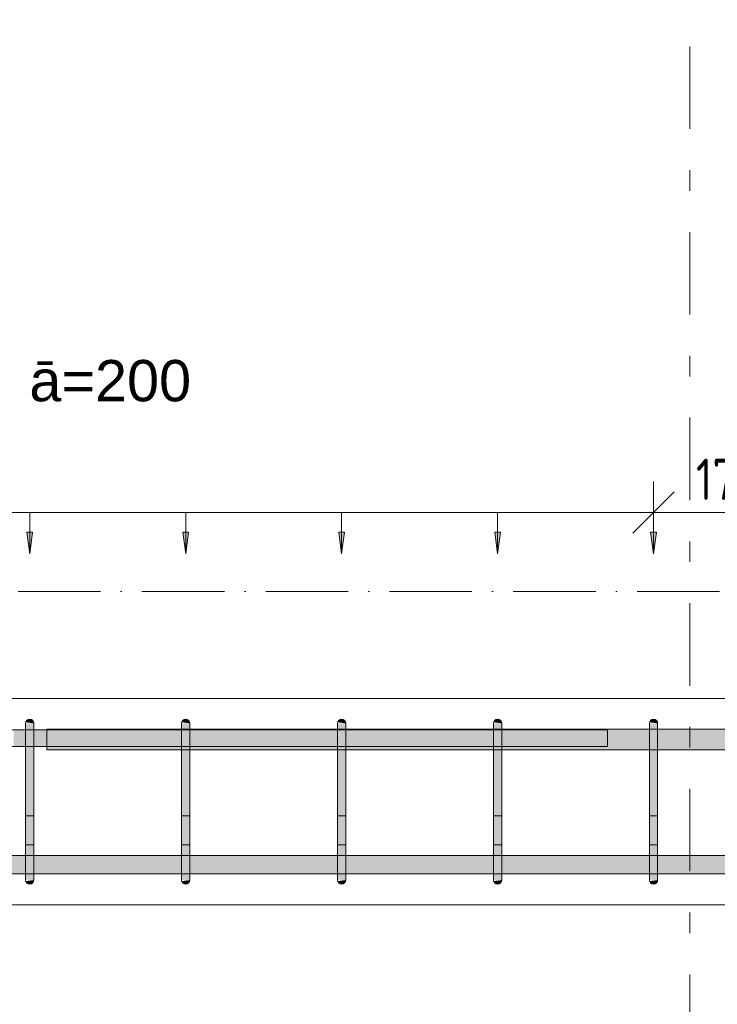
# Model space of a CAD drawing. Header units: millimetres. Extents: x 4307 to 42792, y 1610 to 10025.
# Tile 68 of 256: x 12352 to 13198, y 5499 to 6693. Entities that reach past the tile are written whole.
import ezdxf

# ---------------------------------------------------------------- set-up
doc = ezdxf.new("R2010")
doc.units = ezdxf.units.MM
doc.linetypes.add('Čerchovaná', pattern=[150, 100, -25, 0, -25])
doc.linetypes.add('Čára osnovy', pattern=[225, 100, -50, 25, -50])
for name, color, linetype, lineweight in [('A-ANNO-DIMS', 211, 'Continuous', 5), ('A-ANNO-DIMS-25', 211, 'Continuous', 5), ('A-FLOR-LEVL', 51, 'Continuous', 5), ('S-BEAM', 12, 'Continuous', 9), ('S-GRID', 1, 'Continuous', 5), ('S-RBAR', 171, 'Continuous', 5), ('S-RBAR-IDEN', 171, 'Continuous', 5)]:
    doc.layers.add(name, color=color, linetype=linetype, lineweight=lineweight)
doc.styles.add('Arial', font='arial.ttf', dxfattribs={"height": 50})
doc.styles.add('Arial_1', font='arial.ttf', dxfattribs={"height": 62.5})
doc.styles.add('ISOCPEUR_2', font='isocpeur.ttf', dxfattribs={"width": 0.8, "height": 50})
doc.dimstyles.new('Vnitřní', dxfattribs={"dimscale": 304.8, "dimtxt": 49.799059, "dimasz": 0.164042, "dimexe": 0.123031, "dimexo": 0.0625, "dimgap": 0, "dimtad": 1, "dimdec": 0, "dimzin": 0, "dimdsep": 46, "dimtxsty": 'ISOCPEUR_2', "dimblk1": 'OBLIQUE', "dimblk2": 'OBLIQUE', "dimsah": 1, "dimcen": 0.09, "dimdle": 0.123031, "dimazin": 0, "dimtfac": 1, "dimtdec": 4, "dimtix": 1, "dimtmove": 0, "dimatfit": 3, "dimfxl": 0.123031, "dimfxlon": 1, "dimtvp": 1, "dimtolj": 1, "dimtzin": 0, "dimarcsym": 2})
doc.dimstyles.new('Výztuž_kusy__řezy__2', dxfattribs={"dimscale": 304.8, "dimtxt": 0.18, "dimasz": 0, "dimexe": 0, "dimexo": 0.0625, "dimgap": 0.082021, "dimtad": 1, "dimdec": 0, "dimzin": 0, "dimdsep": 46, "dimtxsty": 'Arial_1', "dimblk1": 'NONE', "dimblk2": 'NONE', "dimsah": 1, "dimcen": 0.09, "dimazin": 0, "dimtfac": 1, "dimtdec": 4, "dimtix": 1, "dimtmove": 0, "dimatfit": 3, "dimfxl": 0.164042, "dimfxlon": 1, "dimtvp": 1, "dimtfill": 1, "dimtolj": 1, "dimtzin": 0, "dimarcsym": 2})

# ---------------------------------------------------------------- blocks, each defined once
blk = doc.blocks.new('DIMBLOCK293-V1')
at = {"layer": 'A-ANNO-DIMS-25'}
for points in [[(12175.4, 6045.5), (12178.9, 6071.8), (12172, 6071.8)], [(12364.5, 6045.5), (12368, 6071.8), (12361.1, 6071.8)]]:
    blk.add_hatch(color=256, dxfattribs=at).paths.add_polyline_path(points)
for p, q in [((12175.4, 6095.5), (12364.5, 6095.5)), ((12175.4, 6095.5), (12175.4, 6095.5)), ((12175.4, 6095.5), (12175.4, 6045.5)), ((12364.5, 6095.5), (12364.5, 6095.5)), ((12364.5, 6095.5), (12364.5, 6045.5)), ((12178.9, 6071.8), (12172, 6071.8)), ((12172, 6071.8), (12175.4, 6045.5)), ((12175.4, 6045.5), (12178.9, 6071.8)), ((12368, 6071.8), (12361.1, 6071.8)), ((12361.1, 6071.8), (12364.5, 6045.5)), ((12364.5, 6045.5), (12368, 6071.8))]:
    blk.add_line(p, q, dxfattribs=at)
blk = doc.blocks.new('_None')
blk = doc.blocks.new('DIMBLOCK294-V1')
at = {"layer": 'A-ANNO-DIMS-25'}
for points in [[(12364.5, 6045.5), (12368, 6071.8), (12361.1, 6071.8)], [(12553.6, 6045.5), (12557.1, 6071.8), (12550.1, 6071.8)]]:
    blk.add_hatch(color=256, dxfattribs=at).paths.add_polyline_path(points)
for p, q in [((12364.5, 6095.5), (12553.6, 6095.5)), ((12364.5, 6095.5), (12364.5, 6095.5)), ((12364.5, 6095.5), (12364.5, 6045.5)), ((12553.6, 6095.5), (12553.6, 6095.5)), ((12553.6, 6095.5), (12553.6, 6045.5)), ((12368, 6071.8), (12361.1, 6071.8)), ((12361.1, 6071.8), (12364.5, 6045.5)), ((12364.5, 6045.5), (12368, 6071.8)), ((12557.1, 6071.8), (12550.1, 6071.8)), ((12550.1, 6071.8), (12553.6, 6045.5)), ((12553.6, 6045.5), (12557.1, 6071.8))]:
    blk.add_line(p, q, dxfattribs=at)
blk = doc.blocks.new('DIMBLOCK295-V1')
at = {"layer": 'A-ANNO-DIMS-25'}
for points in [[(12553.6, 6045.5), (12557.1, 6071.8), (12550.1, 6071.8)], [(12742.7, 6045.5), (12746.2, 6071.8), (12739.2, 6071.8)]]:
    blk.add_hatch(color=256, dxfattribs=at).paths.add_polyline_path(points)
for p, q in [((12553.6, 6095.5), (12742.7, 6095.5)), ((12553.6, 6095.5), (12553.6, 6095.5)), ((12553.6, 6095.5), (12553.6, 6045.5)), ((12742.7, 6095.5), (12742.7, 6095.5)), ((12742.7, 6095.5), (12742.7, 6045.5)), ((12557.1, 6071.8), (12550.1, 6071.8)), ((12550.1, 6071.8), (12553.6, 6045.5)), ((12553.6, 6045.5), (12557.1, 6071.8)), ((12746.2, 6071.8), (12739.2, 6071.8)), ((12739.2, 6071.8), (12742.7, 6045.5)), ((12742.7, 6045.5), (12746.2, 6071.8))]:
    blk.add_line(p, q, dxfattribs=at)
blk = doc.blocks.new('DIMBLOCK296-V1')
at = {"layer": 'A-ANNO-DIMS-25'}
for points in [[(12742.7, 6045.5), (12746.2, 6071.8), (12739.2, 6071.8)], [(12931.8, 6045.5), (12935.2, 6071.8), (12928.3, 6071.8)]]:
    blk.add_hatch(color=256, dxfattribs=at).paths.add_polyline_path(points)
for p, q in [((12742.7, 6095.5), (12931.8, 6095.5)), ((12742.7, 6095.5), (12742.7, 6095.5)), ((12742.7, 6095.5), (12742.7, 6045.5)), ((12931.8, 6095.5), (12931.8, 6095.5)), ((12931.8, 6095.5), (12931.8, 6045.5)), ((12746.2, 6071.8), (12739.2, 6071.8)), ((12739.2, 6071.8), (12742.7, 6045.5)), ((12742.7, 6045.5), (12746.2, 6071.8)), ((12935.2, 6071.8), (12928.3, 6071.8)), ((12928.3, 6071.8), (12931.8, 6045.5)), ((12931.8, 6045.5), (12935.2, 6071.8))]:
    blk.add_line(p, q, dxfattribs=at)
blk = doc.blocks.new('DIMBLOCK297-V1')
at = {"layer": 'A-ANNO-DIMS-25'}
for points in [[(12931.8, 6045.5), (12935.2, 6071.8), (12928.3, 6071.8)], [(13120.9, 6045.5), (13124.3, 6071.8), (13117.4, 6071.8)]]:
    blk.add_hatch(color=256, dxfattribs=at).paths.add_polyline_path(points)
for p, q in [((12931.8, 6095.5), (13120.9, 6095.5)), ((12931.8, 6095.5), (12931.8, 6095.5)), ((12931.8, 6095.5), (12931.8, 6045.5)), ((13120.9, 6095.5), (13120.9, 6095.5)), ((13120.9, 6095.5), (13120.9, 6045.5)), ((12935.2, 6071.8), (12928.3, 6071.8)), ((12928.3, 6071.8), (12931.8, 6045.5)), ((12931.8, 6045.5), (12935.2, 6071.8)), ((13124.3, 6071.8), (13117.4, 6071.8)), ((13117.4, 6071.8), (13120.9, 6045.5)), ((13120.9, 6045.5), (13124.3, 6071.8))]:
    blk.add_line(p, q, dxfattribs=at)
blk = doc.blocks.new('DIMBLOCK298-V1')
at = {"layer": 'A-ANNO-DIMS-25'}
for points in [[(11608.2, 6045.5), (11611.7, 6071.8), (11604.7, 6071.8)], [(11797.3, 6045.5), (11800.7, 6071.8), (11793.8, 6071.8)], [(11986.4, 6045.5), (11989.8, 6071.8), (11982.9, 6071.8)], [(12175.4, 6045.5), (12178.9, 6071.8), (12172, 6071.8)], [(12364.5, 6045.5), (12368, 6071.8), (12361.1, 6071.8)], [(12553.6, 6045.5), (12557.1, 6071.8), (12550.1, 6071.8)], [(12742.7, 6045.5), (12746.2, 6071.8), (12739.2, 6071.8)], [(12931.8, 6045.5), (12935.2, 6071.8), (12928.3, 6071.8)], [(13120.9, 6045.5), (13124.3, 6071.8), (13117.4, 6071.8)]]:
    blk.add_hatch(color=256, dxfattribs=at).paths.add_polyline_path(points)
for p, q in [((11608.2, 6095.5), (13120.9, 6095.5)), ((11608.2, 6095.5), (11797.3, 6095.5)), ((11608.2, 6095.5), (11608.2, 6095.5)), ((11608.2, 6095.5), (11608.2, 6045.5)), ((11797.3, 6095.5), (11986.4, 6095.5)), ((11797.3, 6095.5), (11797.3, 6095.5)), ((11797.3, 6095.5), (11797.3, 6045.5)), ((11986.4, 6095.5), (12175.4, 6095.5)), ((11986.4, 6095.5), (11986.4, 6095.5)), ((11986.4, 6095.5), (11986.4, 6045.5)), ((12175.4, 6095.5), (12364.5, 6095.5)), ((12175.4, 6095.5), (12175.4, 6095.5)), ((12175.4, 6095.5), (12175.4, 6045.5)), ((12364.5, 6095.5), (12553.6, 6095.5)), ((12364.5, 6095.5), (12364.5, 6095.5)), ((12364.5, 6095.5), (12364.5, 6045.5)), ((12553.6, 6095.5), (12742.7, 6095.5)), ((12553.6, 6095.5), (12553.6, 6095.5)), ((12553.6, 6095.5), (12553.6, 6045.5)), ((12742.7, 6095.5), (12931.8, 6095.5)), ((12742.7, 6095.5), (12742.7, 6095.5)), ((12742.7, 6095.5), (12742.7, 6045.5)), ((12931.8, 6095.5), (13120.9, 6095.5)), ((12931.8, 6095.5), (12931.8, 6095.5)), ((12931.8, 6095.5), (12931.8, 6045.5)), ((13120.9, 6095.5), (13120.9, 6095.5)), ((13120.9, 6095.5), (13120.9, 6045.5)), ((11611.7, 6071.8), (11604.7, 6071.8)), ((11604.7, 6071.8), (11608.2, 6045.5)), ((11608.2, 6045.5), (11611.7, 6071.8)), ((11800.7, 6071.8), (11793.8, 6071.8)), ((11793.8, 6071.8), (11797.3, 6045.5)), ((11797.3, 6045.5), (11800.7, 6071.8)), ((11989.8, 6071.8), (11982.9, 6071.8)), ((11982.9, 6071.8), (11986.4, 6045.5)), ((11986.4, 6045.5), (11989.8, 6071.8)), ((12178.9, 6071.8), (12172, 6071.8)), ((12172, 6071.8), (12175.4, 6045.5)), ((12175.4, 6045.5), (12178.9, 6071.8)), ((12368, 6071.8), (12361.1, 6071.8)), ((12361.1, 6071.8), (12364.5, 6045.5)), ((12364.5, 6045.5), (12368, 6071.8)), ((12557.1, 6071.8), (12550.1, 6071.8)), ((12550.1, 6071.8), (12553.6, 6045.5)), ((12553.6, 6045.5), (12557.1, 6071.8)), ((12746.2, 6071.8), (12739.2, 6071.8)), ((12739.2, 6071.8), (12742.7, 6045.5)), ((12742.7, 6045.5), (12746.2, 6071.8)), ((12935.2, 6071.8), (12928.3, 6071.8)), ((12928.3, 6071.8), (12931.8, 6045.5)), ((12931.8, 6045.5), (12935.2, 6071.8)), ((13124.3, 6071.8), (13117.4, 6071.8)), ((13117.4, 6071.8), (13120.9, 6045.5)), ((13120.9, 6045.5), (13124.3, 6071.8))]:
    blk.add_line(p, q, dxfattribs=at)
blk = doc.blocks.new('DIMBLOCK427-V1')
at = {"layer": 'A-ANNO-DIMS-25'}
for p, q in [((13120.9, 6095.5), (13120.9, 6133)), ((13291.8, 6095.5), (13291.8, 6133)), ((13120.9, 6095.5), (13145.9, 6120.5)), ((13291.8, 6095.5), (13316.8, 6120.5)), ((13083.4, 6095.5), (13329.3, 6095.5)), ((13120.9, 6095.5), (13095.9, 6070.5)), ((13120.9, 6095.5), (13120.9, 6058)), ((13291.8, 6095.5), (13266.8, 6070.5)), ((13291.8, 6095.5), (13291.8, 6058))]:
    blk.add_line(p, q, dxfattribs=at)
at = {"layer": 'A-ANNO-DIMS-25', "color": 0, "insert": (13172.3, 6160.8), "char_height": 50, "width": 81.594, "attachment_point": 1, "line_spacing_factor": 1.149209, "style": 'ISOCPEUR_2'}
blk.add_mtext('171', dxfattribs=at)
blk = doc.blocks.new('_Oblique')
at = {"color": 0, "linetype": 'ByBlock', "lineweight": -2}
blk.add_line((-0.5, -0.5), (0.5, 0.5), dxfattribs=at)

msp = doc.modelspace()

# ---------------------------------------------------------------- hatches: boundary and pattern name
at = {"layer": 'S-RBAR'}
for points in [[(12369.5, 5815), (12369.5, 5840), (12359.5, 5840), (12359.5, 5815)], [(12369.5, 5840), (12369.4, 5841.3), (12368.9, 5842.5), (12368.1, 5843.5), (12367, 5844.3), (12365.8, 5844.8), (12364.5, 5845), (12363.2, 5844.8), (12362, 5844.3), (12361, 5843.5), (12360.2, 5842.5), (12359.7, 5841.3), (12369.4, 5840)], [(12558.6, 5815), (12558.6, 5840), (12548.6, 5840), (12548.6, 5815)], [(12558.6, 5840), (12558.4, 5841.3), (12557.9, 5842.5), (12557.1, 5843.5), (12556.1, 5844.3), (12554.9, 5844.8), (12553.6, 5845), (12552.3, 5844.8), (12551.1, 5844.3), (12550.1, 5843.5), (12549.3, 5842.5), (12548.8, 5841.3), (12558.4, 5840)], [(12747.7, 5815), (12747.7, 5840), (12737.7, 5840), (12737.7, 5815)], [(12747.7, 5840), (12747.5, 5841.3), (12747, 5842.5), (12746.2, 5843.5), (12745.2, 5844.3), (12744, 5844.8), (12742.7, 5845), (12741.4, 5844.8), (12740.2, 5844.3), (12739.2, 5843.5), (12738.4, 5842.5), (12737.9, 5841.3), (12747.5, 5840)], [(12927.3, 5815), (12936.8, 5815), (12936.8, 5840), (12926.8, 5840), (12926.8, 5815)], [(12936.8, 5840), (12936.6, 5841.3), (12936.1, 5842.5), (12935.3, 5843.5), (12934.3, 5844.3), (12933.1, 5844.8), (12931.8, 5845), (12930.5, 5844.8), (12929.3, 5844.3), (12928.2, 5843.5), (12927.3, 5842.2), (12926.9, 5841.3), (12936.6, 5840)], [(13115.9, 5815), (13125.9, 5815), (13125.9, 5840), (13115.9, 5840), (13115.9, 5819.5)], [(13125.9, 5840), (13125.7, 5841.3), (13125.2, 5842.5), (13123.7, 5844.1), (13123.4, 5844.3), (13122.1, 5844.8), (13120.9, 5845), (13119.6, 5844.8), (13118.4, 5844.3), (13117.3, 5843.5), (13116.5, 5842.5), (13116, 5841.3), (13125.7, 5840)], [(12369.5, 5675), (12369.5, 5815), (12359.5, 5815), (12359.5, 5675)], [(12558.6, 5675), (12558.6, 5815), (12548.6, 5815), (12548.6, 5675)], [(12747.7, 5675), (12747.7, 5815), (12737.7, 5815), (12737.7, 5675)], [(12927.3, 5675), (12936.8, 5675), (12936.8, 5815), (12926.8, 5815), (12926.8, 5675)], [(13125.9, 5675), (13125.9, 5815), (13115.9, 5815), (13115.9, 5675), (13123.7, 5675)], [(12364.5, 5645), (12365.8, 5645.2), (12367, 5645.7), (12368.1, 5646.5), (12368.9, 5647.5), (12369.4, 5648.7), (12369.4, 5650), (12359.7, 5648.7), (12360.2, 5647.5), (12361, 5646.5), (12362, 5645.7), (12363.2, 5645.2)], [(12553.6, 5645), (12554.9, 5645.2), (12556.1, 5645.7), (12557.1, 5646.5), (12557.9, 5647.5), (12558.4, 5648.7), (12558.4, 5650), (12548.8, 5648.7), (12549.3, 5647.5), (12550.1, 5646.5), (12551.1, 5645.7), (12552.3, 5645.2)], [(12742.7, 5645), (12744, 5645.2), (12745.2, 5645.7), (12746.2, 5646.5), (12747, 5647.5), (12747.5, 5648.7), (12747.5, 5650), (12737.9, 5648.7), (12738.4, 5647.5), (12739.2, 5646.5), (12740.2, 5645.7), (12741.4, 5645.2)], [(12931.8, 5645), (12933.1, 5645.2), (12934.3, 5645.7), (12935.3, 5646.5), (12936.1, 5647.5), (12936.6, 5648.7), (12936.6, 5650), (12926.9, 5648.7), (12927.4, 5647.5), (12928.2, 5646.5), (12929.3, 5645.7), (12930.5, 5645.2)], [(13120.9, 5645), (13122.1, 5645.2), (13123.7, 5645.9), (13124.4, 5646.5), (13125.2, 5647.5), (13125.7, 5648.7), (13125.7, 5650), (13116, 5648.7), (13116.5, 5647.5), (13117.3, 5646.5), (13118.4, 5645.7), (13119.6, 5645.2)]]:
    msp.add_hatch(color=7, dxfattribs=at).paths.add_polyline_path(points)
h = msp.add_hatch(color=7, dxfattribs=at)
h.paths.add_polyline_path([(12385, 5812.1), (12385, 5832.1), (12369.5, 5832.1), (12369.5, 5812.1), (12377.6, 5812.1)])
h.paths.add_polyline_path([(12345, 5812.1), (12359.5, 5812.1), (12359.5, 5832.1), (12345, 5832.1), (12345, 5815)])
h = msp.add_hatch(color=7, dxfattribs=at)
h.paths.add_polyline_path([(17639.3, 5807.8), (17645, 5807.8), (17645, 5832.8), (17480.4, 5832.8), (17480.4, 5807.8), (17600.1, 5807.8)])
h.paths.add_polyline_path([(12385, 5807.8), (12548.6, 5807.8), (12548.6, 5832.8), (12385, 5832.8)])
h.paths.add_polyline_path([(14935, 5807.8), (14935, 5832.8), (14895, 5832.8), (14895, 5807.8), (14929.9, 5807.8)])
h.paths.add_polyline_path([(14995, 5807.8), (15035, 5807.8), (15035, 5832.8), (14995, 5832.8), (14995, 5815)])
h.paths.add_polyline_path([(17470.4, 5807.8), (17470.4, 5832.8), (17291.4, 5832.8), (17291.4, 5807.8), (17443, 5807.8)])
h.paths.add_polyline_path([(14945, 5807.8), (14985, 5807.8), (14985, 5832.8), (14945, 5832.8), (14945, 5815)])
h.paths.add_polyline_path([(12558.6, 5807.8), (12737.7, 5807.8), (12737.7, 5832.8), (12558.6, 5832.8), (12558.6, 5815)])
h.paths.add_polyline_path([(15045, 5807.8), (15085, 5807.8), (15085, 5832.8), (15045, 5832.8), (15045, 5815)])
h.paths.add_polyline_path([(14885, 5807.8), (14885, 5832.8), (14845, 5832.8), (14845, 5807.8), (14851.4, 5807.8)])
h.paths.add_polyline_path([(12747.7, 5807.8), (12926.8, 5807.8), (12926.8, 5832.8), (12747.7, 5832.8), (12747.7, 5815)])
h.paths.add_polyline_path([(14835, 5807.8), (14835, 5832.8), (14795, 5832.8), (14795, 5807.8), (14812.1, 5807.8)])
h.paths.add_polyline_path([(15095, 5807.8), (15135, 5807.8), (15135, 5832.8), (15095, 5832.8), (15095, 5815)])
h.paths.add_polyline_path([(17281.4, 5807.8), (17281.4, 5832.8), (17102.3, 5832.8), (17102.3, 5807.8), (17128.9, 5807.8)])
h.paths.add_polyline_path([(15145, 5807.8), (15185, 5807.8), (15185, 5832.8), (15145, 5832.8), (15145, 5815)])
h.paths.add_polyline_path([(17092.3, 5807.8), (17092.3, 5832.8), (16913.2, 5832.8), (16913.2, 5807.8), (17089.6, 5807.8)])
h.paths.add_polyline_path([(14785, 5807.8), (14785, 5832.8), (14745, 5832.8), (14745, 5807.8), (14772.9, 5807.8)])
h.paths.add_polyline_path([(15195, 5807.8), (15235, 5807.8), (15235, 5832.8), (15195, 5832.8), (15195, 5815)])
h.paths.add_polyline_path([(14735, 5807.8), (14735, 5832.8), (14695, 5832.8), (14695, 5807.8), (14733.6, 5807.8)])
h.paths.add_polyline_path([(12936.8, 5807.8), (13115.9, 5807.8), (13115.9, 5832.8), (12936.8, 5832.8), (12936.8, 5815)])
h.paths.add_polyline_path([(16903.2, 5807.8), (16903.2, 5832.8), (16743.2, 5832.8), (16743.2, 5807.8), (16893.3, 5807.8)])
h.paths.add_polyline_path([(15245, 5807.8), (15285, 5807.8), (15285, 5832.8), (15245, 5832.8), (15245, 5815)])
h.paths.add_polyline_path([(15295, 5807.8), (15335, 5807.8), (15335, 5832.8), (15295, 5832.8), (15295, 5815)])
h.paths.add_polyline_path([(14685, 5807.8), (14685, 5832.8), (14645, 5832.8), (14645, 5807.8), (14655.1, 5807.8)])
h.paths.add_polyline_path([(15345, 5807.8), (15385, 5807.8), (15385, 5832.8), (15345, 5832.8), (15345, 5815)])
h.paths.add_polyline_path([(13125.9, 5807.8), (13286.8, 5807.8), (13286.8, 5832.8), (13125.9, 5832.8), (13125.9, 5815)])
h.paths.add_polyline_path([(14635, 5807.8), (14635, 5832.8), (14545, 5832.8), (14545, 5807.8), (14615.8, 5807.8)])
h.paths.add_polyline_path([(13296.8, 5807.8), (13382.8, 5807.8), (13382.8, 5832.8), (13296.8, 5832.8), (13296.8, 5815)])
h.paths.add_polyline_path([(15395, 5807.8), (15485, 5807.8), (15485, 5832.8), (15395, 5832.8), (15395, 5815)])
h.paths.add_polyline_path([(16733.2, 5807.8), (16733.2, 5832.8), (16647.2, 5832.8), (16647.2, 5807.8), (16657.7, 5807.8)])
h.paths.add_polyline_path([(15495, 5807.8), (15581, 5807.8), (15581, 5832.8), (15495, 5832.8), (15495, 5815)])
h.paths.add_polyline_path([(16637.2, 5807.8), (16637.2, 5832.8), (16551.2, 5832.8), (16551.2, 5807.8), (16579.1, 5807.8)])
h.paths.add_polyline_path([(14535, 5807.8), (14535, 5832.8), (14449, 5832.8), (14449, 5807.8), (14458.7, 5807.8)])
h.paths.add_polyline_path([(13392.8, 5807.8), (13478.8, 5807.8), (13478.8, 5832.8), (13392.8, 5832.8), (13392.8, 5815)])
h.paths.add_polyline_path([(14439, 5807.8), (14439, 5832.8), (14353, 5832.8), (14353, 5807.8), (14380.2, 5807.8)])
h.paths.add_polyline_path([(15591, 5807.8), (15677, 5807.8), (15677, 5832.8), (15591, 5832.8), (15591, 5815)])
h.paths.add_polyline_path([(16541.2, 5807.8), (16541.2, 5832.8), (16455.2, 5832.8), (16455.2, 5807.8), (16500.6, 5807.8)])
h.paths.add_polyline_path([(14343, 5807.8), (14343, 5832.8), (14257, 5832.8), (14257, 5807.8), (14301.7, 5807.8)])
h.paths.add_polyline_path([(15687, 5807.8), (15773, 5807.8), (15773, 5832.8), (15687, 5832.8), (15687, 5815)])
h.paths.add_polyline_path([(13488.8, 5807.8), (13574.8, 5807.8), (13574.8, 5832.8), (13488.8, 5832.8), (13488.8, 5815)])
h.paths.add_polyline_path([(14247, 5807.8), (14247, 5832.8), (14160.9, 5832.8), (14160.9, 5807.8), (14223.1, 5807.8)])
h.paths.add_polyline_path([(15783, 5807.8), (15869.1, 5807.8), (15869.1, 5832.8), (15783, 5832.8), (15783, 5815)])
h.paths.add_polyline_path([(16445.2, 5807.8), (16445.2, 5832.8), (16359.1, 5832.8), (16359.1, 5807.8), (16422.1, 5807.8)])
h.paths.add_polyline_path([(14150.9, 5807.8), (14150.9, 5832.8), (14064.9, 5832.8), (14064.9, 5807.8), (14144.6, 5807.8)])
h.paths.add_polyline_path([(13584.8, 5807.8), (13670.9, 5807.8), (13670.9, 5832.8), (13584.8, 5832.8), (13584.8, 5815)])
h.paths.add_polyline_path([(15879.1, 5807.8), (15965.1, 5807.8), (15965.1, 5832.8), (15879.1, 5832.8), (15879.1, 5815)])
h.paths.add_polyline_path([(14054.9, 5807.8), (14054.9, 5832.8), (13968.9, 5832.8), (13968.9, 5807.8), (13987.5, 5807.8)])
h.paths.add_polyline_path([(16349.1, 5807.8), (16349.1, 5832.8), (16263.1, 5832.8), (16263.1, 5807.8), (16343.5, 5807.8)])
h.paths.add_polyline_path([(15975.1, 5807.8), (16061.1, 5807.8), (16061.1, 5832.8), (15975.1, 5832.8), (15975.1, 5815)])
h.paths.add_polyline_path([(13958.9, 5807.8), (13958.9, 5832.8), (13872.9, 5832.8), (13872.9, 5807.8), (13909, 5807.8)])
h.paths.add_polyline_path([(16071.1, 5807.8), (16157.1, 5807.8), (16157.1, 5832.8), (16071.1, 5832.8), (16071.1, 5815)])
h.paths.add_polyline_path([(13680.9, 5807.8), (13766.9, 5807.8), (13766.9, 5832.8), (13680.9, 5832.8), (13680.9, 5815)])
h.paths.add_polyline_path([(16253.1, 5807.8), (16253.1, 5832.8), (16167.1, 5832.8), (16167.1, 5807.8), (16186.5, 5807.8)])
h.paths.add_polyline_path([(13862.9, 5807.8), (13862.9, 5832.8), (13776.9, 5832.8), (13776.9, 5807.8), (13830.5, 5807.8)])
h = msp.add_hatch(color=7, dxfattribs=at)
h.paths.add_polyline_path([(12548.6, 5657.6), (12548.6, 5679.6), (12369.5, 5679.6), (12369.5, 5657.6), (12534.7, 5657.6)])
h.paths.add_polyline_path([(14985, 5657.6), (14985, 5679.6), (14945, 5679.6), (14945, 5657.6), (14969.2, 5657.6)])
h.paths.add_polyline_path([(10761.1, 5657.6), (10761.1, 5679.6), (10675.1, 5679.6), (10675.1, 5657.6), (10728.4, 5657.6)])
h.paths.add_polyline_path([(9864.5, 5657.6), (9885, 5657.9), (9885, 5679.6), (9845, 5679.6), (9845, 5657.6)])
h.paths.add_polyline_path([(10771.1, 5657.6), (10857.1, 5657.9), (10857.1, 5679.6), (10771.1, 5679.6), (10771.1, 5657.9)])
h.paths.add_polyline_path([(10867.1, 5657.6), (10953.1, 5657.9), (10953.1, 5679.6), (10867.1, 5679.6), (10867.1, 5657.9)])
h.paths.add_polyline_path([(14066.1, 5657.6), (14150.9, 5657.9), (14150.9, 5679.6), (14064.9, 5679.6), (14064.9, 5657.6)])
h.paths.add_polyline_path([(15002.3, 5657.6), (15002.3, 5679.6), (14995, 5679.6), (14995, 5657.6)])
h.paths.add_polyline_path([(14183.9, 5657.6), (14247, 5657.9), (14247, 5679.6), (14160.9, 5679.6), (14160.9, 5657.6)])
h.paths.add_polyline_path([(10665.1, 5657.6), (10665.1, 5679.6), (10579.1, 5679.6), (10579.1, 5657.6), (10649.9, 5657.6)])
h.paths.add_polyline_path([(9895, 5657.6), (9935, 5657.9), (9935, 5679.6), (9895, 5679.6), (9895, 5657.9)])
h.paths.add_polyline_path([(10963.1, 5657.6), (11049.1, 5657.9), (11049.1, 5679.6), (10963.1, 5679.6), (10963.1, 5657.9)])
h.paths.add_polyline_path([(14054.9, 5657.6), (14054.9, 5679.6), (13968.9, 5679.6), (13968.9, 5657.6), (14026.8, 5657.6)])
h.paths.add_polyline_path([(11059.1, 5657.6), (11145.2, 5657.9), (11145.2, 5679.6), (11059.1, 5679.6), (11059.1, 5657.9)])
h.paths.add_polyline_path([(14935, 5657.6), (14935, 5679.6), (14895, 5679.6), (14895, 5657.6), (14929.9, 5657.6)])
h.paths.add_polyline_path([(14257, 5657.6), (14343, 5657.9), (14343, 5679.6), (14257, 5679.6), (14257, 5657.9)])
h.paths.add_polyline_path([(13958.9, 5657.6), (13958.9, 5679.6), (13872.9, 5679.6), (13872.9, 5657.6), (13948.3, 5657.6)])
h.paths.add_polyline_path([(11155.2, 5657.6), (11241.2, 5657.9), (11241.2, 5679.6), (11155.2, 5679.6), (11155.2, 5657.9)])
h.paths.add_polyline_path([(9745, 5657.6), (9785, 5657.9), (9785, 5679.6), (9745, 5679.6), (9745, 5657.9)])
h.paths.add_polyline_path([(10569.1, 5657.6), (10569.1, 5679.6), (10483, 5679.6), (10483, 5657.6), (10532.1, 5657.6)])
h.paths.add_polyline_path([(11251.2, 5657.6), (11337.2, 5657.9), (11337.2, 5679.6), (11251.2, 5679.6), (11251.2, 5657.9)])
h.paths.add_polyline_path([(9945, 5657.6), (9985, 5657.9), (9985, 5679.6), (9945, 5679.6), (9945, 5657.9)])
h.paths.add_polyline_path([(11347.2, 5657.6), (11433.2, 5657.9), (11433.2, 5679.6), (11347.2, 5679.6), (11347.2, 5657.9)])
h.paths.add_polyline_path([(10473, 5657.6), (10473, 5679.6), (10387, 5679.6), (10387, 5657.6), (10453.5, 5657.6)])
h.paths.add_polyline_path([(14885, 5657.6), (14885, 5679.6), (14845, 5679.6), (14845, 5657.6), (14851.4, 5657.6)])
h.paths.add_polyline_path([(9835, 5657.6), (9835, 5679.6), (9795, 5679.6), (9795, 5657.6), (9825.3, 5657.6)])
h.paths.add_polyline_path([(13862.9, 5657.6), (13862.9, 5679.6), (13776.9, 5679.6), (13776.9, 5657.6), (13830.5, 5657.6)])
h.paths.add_polyline_path([(13766.9, 5657.6), (13766.9, 5679.6), (13680.9, 5679.6), (13680.9, 5657.6), (13751.9, 5657.6)])
h.paths.add_polyline_path([(14835, 5657.6), (14835, 5679.6), (14795, 5679.6), (14795, 5657.6), (14812.1, 5657.6)])
h.paths.add_polyline_path([(11443.2, 5657.6), (11603.2, 5657.9), (11603.2, 5679.6), (11443.2, 5679.6), (11443.2, 5657.9)])
h.paths.add_polyline_path([(11613.2, 5657.6), (11792.3, 5657.9), (11792.3, 5679.6), (11613.2, 5679.6), (11613.2, 5657.9)])
h.paths.add_polyline_path([(14353, 5657.6), (14439, 5657.9), (14439, 5679.6), (14353, 5679.6), (14353, 5657.9)])
h.paths.add_polyline_path([(10377, 5657.6), (10377, 5679.6), (10291, 5679.6), (10291, 5657.6), (10375, 5657.6)])
h.paths.add_polyline_path([(9995, 5657.6), (10035, 5657.9), (10035, 5679.6), (9995, 5679.6), (9995, 5657.9)])
h.paths.add_polyline_path([(11802.3, 5657.6), (11981.4, 5657.9), (11981.4, 5679.6), (11802.3, 5679.6), (11802.3, 5657.9)])
h.paths.add_polyline_path([(14785, 5657.6), (14785, 5679.6), (14745, 5679.6), (14745, 5657.6), (14772.9, 5657.6)])
h.paths.add_polyline_path([(13670.9, 5657.6), (13670.9, 5679.6), (13584.8, 5679.6), (13584.8, 5657.6), (13634.1, 5657.6)])
h.paths.add_polyline_path([(11991.4, 5657.6), (12170.4, 5657.9), (12170.4, 5679.6), (11991.4, 5679.6), (11991.4, 5657.9)])
h.paths.add_polyline_path([(9727.7, 5657.6), (9735, 5657.9), (9735, 5679.6), (9727.7, 5679.6), (9727.7, 5657.9)])
h.paths.add_polyline_path([(12180.4, 5657.6), (12359.5, 5657.9), (12359.5, 5679.6), (12180.4, 5679.6), (12180.4, 5657.9)])
h.paths.add_polyline_path([(10281, 5657.6), (10281, 5679.6), (10195, 5679.6), (10195, 5657.6), (10257.2, 5657.6)])
h.paths.add_polyline_path([(13574.8, 5657.6), (13574.8, 5679.6), (13488.8, 5679.6), (13488.8, 5657.6), (13555.6, 5657.6)])
h.paths.add_polyline_path([(14735, 5657.6), (14735, 5679.6), (14695, 5679.6), (14695, 5657.6), (14733.6, 5657.6)])
h.paths.add_polyline_path([(14449, 5657.6), (14535, 5657.9), (14535, 5679.6), (14449, 5679.6), (14449, 5657.9)])
h.paths.add_polyline_path([(10045, 5657.6), (10085, 5657.9), (10085, 5679.6), (10045, 5679.6), (10045, 5657.9)])
h.paths.add_polyline_path([(12558.6, 5657.6), (12737.7, 5657.9), (12737.7, 5679.6), (12558.6, 5679.6), (12558.6, 5657.9)])
h.paths.add_polyline_path([(13478.8, 5657.6), (13478.8, 5679.6), (13392.8, 5679.6), (13392.8, 5657.6), (13477.1, 5657.6)])
h.paths.add_polyline_path([(10185, 5657.6), (10185, 5679.6), (10095, 5679.6), (10095, 5657.6), (10178.7, 5657.6)])
h.paths.add_polyline_path([(12747.7, 5657.6), (12926.8, 5657.9), (12926.8, 5679.6), (12747.7, 5679.6), (12747.7, 5657.9)])
h.paths.add_polyline_path([(14685, 5657.6), (14685, 5679.6), (14645, 5679.6), (14645, 5657.6), (14655.1, 5657.6)])
h.paths.add_polyline_path([(14635, 5657.6), (14635, 5679.6), (14545, 5679.6), (14545, 5657.6), (14615.8, 5657.6)])
h.paths.add_polyline_path([(13382.8, 5657.6), (13382.8, 5679.6), (13296.8, 5679.6), (13296.8, 5657.6), (13359.3, 5657.6)])
h.paths.add_polyline_path([(12936.8, 5657.6), (13115.9, 5657.9), (13115.9, 5679.6), (12936.8, 5679.6), (12936.8, 5657.9)])
h.paths.add_polyline_path([(13125.9, 5657.6), (13286.8, 5657.9), (13286.8, 5679.6), (13125.9, 5679.6), (13125.9, 5657.9)])
h = msp.add_hatch(color=7, dxfattribs=at)
h.paths.add_polyline_path([(12369.5, 5653.1), (12369.5, 5653.7), (12368.2, 5653.9), (12367.3, 5653.5)])
h.paths.add_polyline_path([(12364, 5655.5), (12362.4, 5657.5), (12359.5, 5657.9), (12359.5, 5656.8)])
h.paths.add_polyline_path([(12369.5, 5661.7), (12369.5, 5663.4), (12359.5, 5665.4), (12364.3, 5661.9)])
h.paths.add_polyline_path([(12359.5, 5674), (12369.5, 5674.2), (12369.5, 5675), (12359.5, 5675)])
h = msp.add_hatch(color=7, dxfattribs=at)
h.paths.add_polyline_path([(12369.5, 5650), (12369.5, 5653.1), (12367.3, 5653.5), (12368.2, 5653.9), (12369.5, 5653.7), (12369.5, 5661.7), (12365, 5662), (12359.5, 5665.4), (12359.5, 5658.1), (12362.5, 5657.3), (12364, 5655.5), (12359.5, 5656.8), (12359.7, 5651), (12361.6, 5650.9), (12365.8, 5650.4)])
h.paths.add_polyline_path([(12359.5, 5650), (12369.5, 5650), (12359.5, 5650.9)])
h.paths.add_polyline_path([(12369.5, 5663.4), (12369.5, 5674.2), (12367.5, 5674), (12359.5, 5674), (12359.5, 5665.4)])
h = msp.add_hatch(color=7, dxfattribs=at)
h.paths.add_polyline_path([(12558.6, 5653.1), (12558.6, 5653.7), (12557.3, 5653.9), (12556.4, 5653.5)])
h.paths.add_polyline_path([(12553.1, 5655.5), (12551.4, 5657.5), (12548.6, 5657.9), (12548.6, 5656.8)])
h.paths.add_polyline_path([(12558.6, 5661.7), (12558.6, 5663.4), (12548.6, 5665.4), (12553.3, 5661.9)])
h.paths.add_polyline_path([(12548.6, 5674), (12558.6, 5674.2), (12558.6, 5675), (12548.6, 5675)])
h = msp.add_hatch(color=7, dxfattribs=at)
h.paths.add_polyline_path([(12558.6, 5650), (12558.6, 5653.1), (12556.4, 5653.5), (12557.3, 5653.9), (12558.6, 5653.7), (12558.6, 5661.7), (12554.1, 5662), (12548.6, 5665.4), (12548.6, 5658.1), (12551.6, 5657.3), (12553.1, 5655.5), (12548.6, 5656.8), (12548.8, 5651), (12550.7, 5650.9), (12554.9, 5650.4)])
h.paths.add_polyline_path([(12548.6, 5650), (12558.6, 5650), (12548.6, 5650.9)])
h.paths.add_polyline_path([(12558.6, 5663.4), (12558.6, 5674.2), (12556.6, 5674), (12548.6, 5674), (12548.6, 5665.4)])
h = msp.add_hatch(color=7, dxfattribs=at)
h.paths.add_polyline_path([(12747.7, 5653.1), (12747.7, 5653.7), (12746.3, 5653.9), (12745.5, 5653.5)])
h.paths.add_polyline_path([(12742.2, 5655.5), (12740.5, 5657.5), (12737.7, 5657.9), (12737.7, 5656.8)])
h.paths.add_polyline_path([(12747.7, 5661.7), (12747.7, 5663.4), (12737.7, 5665.4), (12742.4, 5661.9)])
h.paths.add_polyline_path([(12737.7, 5674), (12747.7, 5674.2), (12747.7, 5675), (12737.7, 5675)])
h = msp.add_hatch(color=7, dxfattribs=at)
h.paths.add_polyline_path([(12747.7, 5650), (12747.7, 5653.1), (12745.5, 5653.5), (12746.3, 5653.9), (12747.7, 5653.7), (12747.7, 5661.7), (12743.2, 5662), (12737.7, 5665.4), (12737.7, 5658.1), (12740.7, 5657.3), (12742.2, 5655.5), (12737.7, 5656.8), (12737.9, 5651), (12739.8, 5650.9), (12744, 5650.4)])
h.paths.add_polyline_path([(12737.7, 5650), (12747.7, 5650), (12737.7, 5650.9)])
h.paths.add_polyline_path([(12747.7, 5663.4), (12747.7, 5674.2), (12745.7, 5674), (12737.7, 5674), (12737.7, 5665.4)])
h = msp.add_hatch(color=7, dxfattribs=at)
h.paths.add_polyline_path([(12936.8, 5653.1), (12936.8, 5653.7), (12935.4, 5653.9), (12934.6, 5653.5)])
h.paths.add_polyline_path([(12931.3, 5655.5), (12929.6, 5657.5), (12926.8, 5657.9), (12926.8, 5656.8), (12927.3, 5656.6)])
h.paths.add_polyline_path([(12936.8, 5661.7), (12936.8, 5663.4), (12927.3, 5665.1), (12927.3, 5665), (12931.5, 5661.9)])
h.paths.add_polyline_path([(12934.7, 5674), (12936.8, 5674.2), (12936.8, 5675), (12926.8, 5675), (12926.8, 5674), (12927.3, 5674)])
h = msp.add_hatch(color=7, dxfattribs=at)
h.paths.add_polyline_path([(12936.8, 5650), (12936.8, 5653.1), (12934.6, 5653.5), (12935.4, 5653.9), (12936.8, 5653.7), (12936.8, 5661.7), (12932.2, 5662), (12926.8, 5665.4), (12926.8, 5658.1), (12929.7, 5657.3), (12931.3, 5655.5), (12926.8, 5656.8), (12926.9, 5651), (12928.9, 5650.9), (12933.1, 5650.4)])
h.paths.add_polyline_path([(12926.8, 5650), (12936.8, 5650), (12926.8, 5650.9)])
h.paths.add_polyline_path([(12936.8, 5663.4), (12936.8, 5674.2), (12934.7, 5674), (12926.8, 5674), (12926.8, 5665.4), (12927.3, 5665.3)])
h = msp.add_hatch(color=7, dxfattribs=at)
h.paths.add_polyline_path([(13125.9, 5653.1), (13125.9, 5653.7), (13124.5, 5653.9), (13123.7, 5653.5)])
h.paths.add_polyline_path([(13120.4, 5655.5), (13118.7, 5657.5), (13115.9, 5657.9), (13115.9, 5656.8)])
h.paths.add_polyline_path([(13125.9, 5661.7), (13125.9, 5663.4), (13115.9, 5665.4), (13120.6, 5661.9), (13123.7, 5661.8)])
h.paths.add_polyline_path([(13123.7, 5674), (13123.8, 5674), (13125.9, 5674.2), (13125.9, 5675), (13115.9, 5675), (13115.9, 5674), (13123.7, 5674)])
h = msp.add_hatch(color=7, dxfattribs=at)
h.paths.add_polyline_path([(13122.1, 5650), (13123.7, 5650.2), (13115.9, 5650.9), (13116, 5650), (13120.9, 5650)])
h.paths.add_polyline_path([(13125.9, 5650), (13125.9, 5653.1), (13123.7, 5653.5), (13124.5, 5653.9), (13125.9, 5653.7), (13125.9, 5661.7), (13121.3, 5662), (13115.9, 5665.4), (13115.9, 5658.1), (13118.8, 5657.3), (13120.4, 5655.5), (13115.9, 5656.8), (13116, 5651), (13117.9, 5650.9), (13123.7, 5650.2)])
h.paths.add_polyline_path([(13125.9, 5663.4), (13125.9, 5674.2), (13123.7, 5674), (13115.9, 5674), (13115.9, 5665.4), (13123.7, 5663.9)])

# ---------------------------------------------------------------- linework, layer by layer
at = {"layer": 'A-FLOR-LEVL', "linetype": 'Čerchovaná'}
msp.add_line((4395.1, 6000), (25778.9, 6000), dxfattribs=at)
at = {"layer": 'S-BEAM'}
for p, q in [((9890, 5870), (14840, 5870)), ((9890, 5870), (14840, 5870)), ((14840, 5620), (9890, 5620)), ((9890, 5620), (14840, 5620))]:
    msp.add_line(p, q, dxfattribs=at)
at = {"layer": 'S-GRID', "linetype": 'Čára osnovy', "lineweight": 9}
msp.add_line((13165, 2060.6), (13165, 9495.1), dxfattribs=at)
at = {"layer": 'S-RBAR'}
for p, q in [((12359.5, 5815), (12359.5, 5840)), ((12359.5, 5815), (12359.5, 5840)), ((12369.5, 5815), (12369.5, 5840)), ((12369.5, 5815), (12369.5, 5840)), ((12548.6, 5815), (12548.6, 5840)), ((12548.6, 5815), (12548.6, 5840)), ((12558.6, 5815), (12558.6, 5840)), ((12558.6, 5815), (12558.6, 5840)), ((12737.7, 5815), (12737.7, 5840)), ((12737.7, 5815), (12737.7, 5840)), ((12747.7, 5815), (12747.7, 5840)), ((12747.7, 5815), (12747.7, 5840)), ((12926.8, 5815), (12926.8, 5840)), ((12926.8, 5815), (12926.8, 5840)), ((12936.8, 5815), (12936.8, 5840)), ((12936.8, 5815), (12936.8, 5840)), ((13115.9, 5815), (13115.9, 5840)), ((13115.9, 5815), (13115.9, 5840)), ((13125.9, 5815), (13125.9, 5840)), ((13125.9, 5815), (13125.9, 5840)), ((13065, 5832.1), (11665, 5832.1)), ((13065, 5832.1), (11665, 5832.1)), ((13065, 5832.1), (11665, 5832.1)), ((17645, 5832.8), (12385, 5832.8)), ((12385, 5832.8), (12385, 5807.8)), ((17645, 5832.8), (12385, 5832.8)), ((12385, 5832.8), (12385, 5807.8)), ((17645, 5832.8), (12385, 5832.8)), ((12385, 5832.8), (12385, 5807.8)), ((13065, 5832.1), (13065, 5812.1)), ((13065, 5832.1), (13065, 5812.1)), ((13065, 5832.1), (13065, 5812.1)), ((12359.5, 5675), (12359.5, 5815)), ((12359.5, 5815), (12359.5, 5675)), ((12369.5, 5675), (12369.5, 5815)), ((12369.5, 5815), (12369.5, 5675)), ((12548.6, 5675), (12548.6, 5815)), ((12548.6, 5815), (12548.6, 5675)), ((12558.6, 5675), (12558.6, 5815)), ((12558.6, 5815), (12558.6, 5675)), ((12737.7, 5675), (12737.7, 5815)), ((12737.7, 5815), (12737.7, 5675)), ((12747.7, 5675), (12747.7, 5815)), ((12747.7, 5815), (12747.7, 5675)), ((12926.8, 5675), (12926.8, 5815)), ((12926.8, 5815), (12926.8, 5675)), ((12936.8, 5675), (12936.8, 5815)), ((12936.8, 5815), (12936.8, 5675)), ((13115.9, 5675), (13115.9, 5815)), ((13115.9, 5815), (13115.9, 5675)), ((13125.9, 5675), (13125.9, 5815)), ((13125.9, 5815), (13125.9, 5675)), ((13065, 5812.1), (11665, 5812.1)), ((13065, 5812.1), (11665, 5812.1)), ((13065, 5812.1), (11665, 5812.1)), ((17645, 5807.8), (12385, 5807.8)), ((17645, 5807.8), (12385, 5807.8)), ((17645, 5807.8), (12385, 5807.8)), ((12359.5, 5728), (12359.5, 5692.7)), ((12359.5, 5728), (12369.5, 5728)), ((12369.5, 5728), (12369.5, 5692.7)), ((12548.6, 5728), (12548.6, 5692.7)), ((12548.6, 5728), (12558.6, 5728)), ((12558.6, 5728), (12558.6, 5692.7)), ((12737.7, 5728), (12737.7, 5692.7)), ((12737.7, 5728), (12747.7, 5728)), ((12747.7, 5728), (12747.7, 5692.7)), ((12926.8, 5728), (12926.8, 5692.7)), ((12926.8, 5728), (12936.8, 5728)), ((12936.8, 5728), (12936.8, 5692.7)), ((13115.9, 5728), (13115.9, 5692.7)), ((13115.9, 5728), (13125.9, 5728)), ((13125.9, 5728), (13125.9, 5692.7)), ((12359.5, 5650), (12359.5, 5692.7)), ((12369.5, 5692.7), (12359.5, 5692.7)), ((12359.5, 5657.3), (12359.5, 5692.7)), ((12369.5, 5650), (12369.5, 5692.7)), ((12369.5, 5657.3), (12369.5, 5692.7)), ((12548.6, 5650), (12548.6, 5692.7)), ((12558.6, 5692.7), (12548.6, 5692.7)), ((12548.6, 5657.3), (12548.6, 5692.7)), ((12558.6, 5650), (12558.6, 5692.7)), ((12558.6, 5657.3), (12558.6, 5692.7)), ((12737.7, 5650), (12737.7, 5692.7)), ((12747.7, 5692.7), (12737.7, 5692.7)), ((12737.7, 5657.3), (12737.7, 5692.7)), ((12747.7, 5650), (12747.7, 5692.7)), ((12747.7, 5657.3), (12747.7, 5692.7)), ((12926.8, 5650), (12926.8, 5692.7)), ((12936.8, 5692.7), (12926.8, 5692.7)), ((12926.8, 5657.3), (12926.8, 5692.7)), ((12936.8, 5650), (12936.8, 5692.7)), ((12936.8, 5657.3), (12936.8, 5692.7)), ((13115.9, 5650), (13115.9, 5692.7)), ((13125.9, 5692.7), (13115.9, 5692.7)), ((13115.9, 5657.3), (13115.9, 5692.7)), ((13125.9, 5650), (13125.9, 5692.7)), ((13125.9, 5657.3), (13125.9, 5692.7)), ((9727.7, 5679.6), (15002.3, 5679.6)), ((9727.7, 5679.6), (15002.3, 5679.6)), ((9727.7, 5679.6), (15002.3, 5679.6)), ((12359.5, 5650), (12359.5, 5675)), ((12359.5, 5657.3), (12359.5, 5675)), ((12369.5, 5650), (12369.5, 5675)), ((12369.5, 5650), (12369.5, 5675)), ((12548.6, 5650), (12548.6, 5675)), ((12548.6, 5657.3), (12548.6, 5675)), ((12558.6, 5650), (12558.6, 5675)), ((12558.6, 5650), (12558.6, 5675)), ((12737.7, 5650), (12737.7, 5675)), ((12737.7, 5657.3), (12737.7, 5675)), ((12747.7, 5650), (12747.7, 5675)), ((12747.7, 5650), (12747.7, 5675)), ((12926.8, 5650), (12926.8, 5675)), ((12926.8, 5657.3), (12926.8, 5675)), ((12936.8, 5650), (12936.8, 5675)), ((12936.8, 5650), (12936.8, 5675)), ((13115.9, 5650), (13115.9, 5675)), ((13115.9, 5657.3), (13115.9, 5675)), ((13125.9, 5650), (13125.9, 5675)), ((13125.9, 5650), (13125.9, 5675)), ((9727.7, 5657.6), (15002.3, 5657.6)), ((9727.7, 5657.6), (15002.3, 5657.6)), ((9727.7, 5657.6), (15002.3, 5657.6)), ((12359.5, 5650.9), (12359.5, 5657.3)), ((12359.5, 5650.9), (12359.5, 5657.3)), ((12369.5, 5650), (12369.5, 5657.3)), ((12548.6, 5650.9), (12548.6, 5657.3)), ((12548.6, 5650.9), (12548.6, 5657.3)), ((12558.6, 5650), (12558.6, 5657.3)), ((12737.7, 5650.9), (12737.7, 5657.3)), ((12737.7, 5650.9), (12737.7, 5657.3)), ((12747.7, 5650), (12747.7, 5657.3)), ((12926.8, 5650.9), (12926.8, 5657.3)), ((12926.8, 5650.9), (12926.8, 5657.3)), ((12936.8, 5650), (12936.8, 5657.3)), ((13115.9, 5650.9), (13115.9, 5657.3)), ((13115.9, 5650.9), (13115.9, 5657.3)), ((13125.9, 5650), (13125.9, 5657.3))]:
    msp.add_line(p, q, dxfattribs=at)
for centre, start, end in [((12364.5, 5840), 0, 180), ((12364.5, 5840), 0, 180), ((12553.6, 5840), 0, 180), ((12553.6, 5840), 0, 180), ((12742.7, 5840), 0, 180), ((12742.7, 5840), 0, 180), ((12931.8, 5840), 0, 180), ((12931.8, 5840), 0, 180), ((13120.9, 5840), 0, 180), ((13120.9, 5840), 0, 180), ((12364.5, 5650), 180, 360), ((12364.5, 5650), 180, 360), ((12364.5, 5650), 180, 360), ((12553.6, 5650), 180, 360), ((12553.6, 5650), 180, 360), ((12553.6, 5650), 180, 360), ((12742.7, 5650), 180, 360), ((12742.7, 5650), 180, 360), ((12742.7, 5650), 180, 360), ((12931.8, 5650), 180, 360), ((12931.8, 5650), 180, 360), ((12931.8, 5650), 180, 360), ((13120.9, 5650), 180, 360), ((13120.9, 5650), 180, 360), ((13120.9, 5650), 180, 360)]:
    msp.add_arc(centre, 5, start, end, dxfattribs=at)

# ---------------------------------------------------------------- texts
at = {"layer": 'S-RBAR-IDEN', "insert": (12364, 6280.4), "char_height": 50, "width": 242.51, "attachment_point": 1, "style": 'Arial', "bg_fill": 3, "box_fill_scale": 1.25, "bg_fill_color": 256, "bg_fill_true_color": 13158600, "bg_fill_transparency": 0}
msp.add_mtext('ā=200', dxfattribs=at)

# ---------------------------------------------------------------- dimensions: what is measured, and where the dimension line sits
at = {"layer": 'A-ANNO-DIMS'}
dim = msp.add_linear_dim(base=(13291.8, 6095.5), p1=(13120.9, 6058), p2=(13291.8, 6058), dimstyle='Vnitřní', override={"dimpost": '<>', "dimfxl": 170.94239}, dxfattribs=at)
dim.commit()
dim.dimension.update_dxf_attribs({"geometry": 'DIMBLOCK427-V1', "text_midpoint": (13206.3, 6120.5)})
for base, p1, p2, text, override, picture, middle in [((13120.9, 6095.5), (11608.2, 6045.5), (13120.9, 6045.5), '189 1513', {"dimpost": '<>', "dimblk1": 'None', "dimblk2": 'None', "dimsah": 1, "dimfxl": 1512.647956}, 'DIMBLOCK298-V1', (12364.5, 6152.4)), ((12364.5, 6095.5), (12175.4, 6045.5), (12364.5, 6045.5), ' ', {"dimpost": '<>', "dimfxl": 189.080994}, 'DIMBLOCK293-V1', (12270, 6095.5)), ((12553.6, 6095.5), (12364.5, 6045.5), (12553.6, 6045.5), ' ', {"dimpost": '<>', "dimfxl": 189.080994}, 'DIMBLOCK294-V1', (12459.1, 6095.5)), ((12742.7, 6095.5), (12553.6, 6045.5), (12742.7, 6045.5), ' ', {"dimpost": '<>', "dimfxl": 189.080994}, 'DIMBLOCK295-V1', (12648.2, 6095.5)), ((12931.8, 6095.5), (12742.7, 6045.5), (12931.8, 6045.5), ' ', {"dimpost": '<>', "dimfxl": 189.080994}, 'DIMBLOCK296-V1', (12837.2, 6095.5)), ((13120.9, 6095.5), (12931.8, 6045.5), (13120.9, 6045.5), ' ', {"dimpost": '<>', "dimfxl": 189.080994}, 'DIMBLOCK297-V1', (13026.3, 6095.5))]:
    dim = msp.add_linear_dim(base=base, p1=p1, p2=p2, text=text, dimstyle='Výztuž_kusy__řezy__2', override=override, dxfattribs=at)
    dim.commit()
    dim.dimension.update_dxf_attribs({"geometry": picture, "text_midpoint": middle})

doc.saveas('drawing.dxf')
